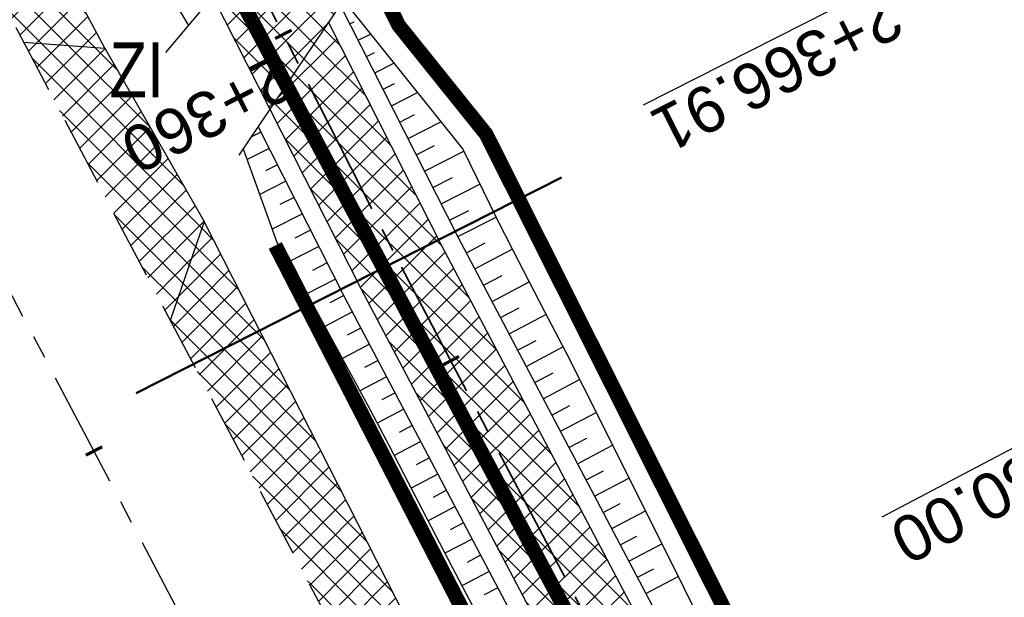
# Model space of a CAD drawing. Header units: metres. Extents: x 7529682 to 7533711, y 5721195 to 5727842.
# Tile 104 of 232: x 7530810 to 7530837, y 5725698 to 5725713. Entities that reach past the tile are written whole.
import ezdxf

# ---------------------------------------------------------------- set-up
doc = ezdxf.new("R2010")
doc.units = ezdxf.units.M
for name, pattern in [('817-dzialki-09-05-04$0$HIDDEN', [0.375, 0.25, -0.125]), ('ACAD_ISO05W100', [33, 24, -3, 0, -3, 0, -3]), ('CENTER', [50.800000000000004, 31.75, -6.35, 6.35, -6.35]), ('CENTER2', [28.575000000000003, 19.05, -3.175, 3.175, -3.175]), ('HIDDEN', [9.524999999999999, 6.35, -3.175])]:
    doc.linetypes.add(name, pattern=pattern)
for name, color, linetype in [('C-DROGI-SYTUACJA', 7, 'Continuous'), ('C-DROGI-SYTUACJA-ETYKIETY', 7, 'Continuous'), ('D-hatch-pobocza', 131, 'Continuous'), ('D-hatch-zjazdy-BA', 244, 'Continuous'), ('D-hatch-zjazdy-kruszywo', 111, 'Continuous'), ('D-pobocza', 60, 'Continuous'), ('D-rowy', 160, 'Continuous'), ('D-skarpa', 2, 'Continuous'), ('D-skarpa-kreskowanie', 2, 'Continuous')]:
    doc.layers.add(name, color=color, linetype=linetype)
for name, color, linetype, lineweight, true_color in [('D-hatch-ciag-pieszo-rowerowy', 7, 'Continuous', 13, 0xff9f80), ('D-LR-etap-III', 7, '817-dzialki-09-05-04$0$HIDDEN', 50, 0x00008f), ('D-przekroje-pop', 7, 'Continuous', 50, 0x000099)]:
    doc.layers.add(name, color=color, linetype=linetype, lineweight=lineweight, true_color=true_color)
for name, color, linetype, lineweight in [('D-krawędzie', 3, 'Continuous', 30), ('D-obrzeża', 2, 'Continuous', 30), ('D-oś', 10, 'CENTER', 30), ('D-pas-drogowy', 7, 'ACAD_ISO05W100', 50), ('D-zjazdy', 202, 'Continuous', 30), ('D-zjazdy-opis', 202, 'Continuous', 30)]:
    doc.layers.add(name, color=color, linetype=linetype, lineweight=lineweight)
doc.layers.add('poprzeczki', color=7, linetype='Continuous', true_color=0x0000c7)
doc.styles.add('2mm08', font='arial.ttf', dxfattribs={"width": 0.8})
doc.styles.get("Standard").update_dxf_attribs({"font": 'arial.ttf'})
pattern_1 = [(45, (0, 0), (-0.3367596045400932, 0.3367596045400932), []), (135, (0, 0), (-0.3367596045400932, -0.3367596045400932), [])]

# ---------------------------------------------------------------- blocks, each defined once
blk = doc.blocks.new('AeccTickLine')
at = {"color": 0, "linetype": 'ByBlock', "lineweight": -2}
blk.add_line((0, 1), (-3.673819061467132e-16, -1), dxfattribs=at)

msp = doc.modelspace()

# ---------------------------------------------------------------- hatches: boundary and pattern name
at = {"layer": 'D-hatch-ciag-pieszo-rowerowy'}
h = msp.add_hatch(dxfattribs=at)
h.set_pattern_fill('ANSI37', color=256, scale=0.15, style=0)
h.set_pattern_definition(pattern_1)
edge = h.paths.add_edge_path()
edge.add_line((7530818.124334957, 5725713.249359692), (7530816.540020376, 5725710.847100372))
edge.add_line((7530816.540020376, 5725710.847100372), (7530819.007277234, 5725705.983293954))
edge.add_line((7530819.007277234, 5725705.983293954), (7530845.280506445, 5725656.022485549))
edge.add_line((7530845.280506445, 5725656.022485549), (7530865.098461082, 5725618.485480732))
edge.add_line((7530865.098461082, 5725618.485480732), (7530869.70981049, 5725609.718526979))
edge.add_line((7530869.70981049, 5725609.718526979), (7530876.808834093, 5725596.199115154))
edge.add_arc((7530894.516073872, 5725605.497161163), 20.00000000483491, 207.7038992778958, 238.1442358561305)
edge.add_line((7530883.960419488, 5725588.509572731), (7530886.535482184, 5725586.909494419))
edge.add_arc((7530875.979827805, 5725569.92190599), 19.99999999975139, 27.703899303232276, 58.144235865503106, ccw=False)
edge.add_line((7530893.687067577, 5725579.219952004), (7530895.075885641, 5725576.575080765))
edge.add_line((7530895.075885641, 5725576.575080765), (7530899.583029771, 5725578.80364787))
edge.add_line((7530899.583029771, 5725578.80364787), (7530895.584255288, 5725580.984413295))
edge.add_arc((7530877.877015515, 5725571.686367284), 20.00000000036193, 27.70389929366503, 58.14423586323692)
edge.add_line((7530888.432669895, 5725588.673955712), (7530885.857607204, 5725590.27403402))
edge.add_arc((7530896.413261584, 5725607.26162245), 20.00000000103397, 207.7038992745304, 238.1442358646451, ccw=False)
edge.add_line((7530878.706021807, 5725597.963576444), (7530871.923215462, 5725610.88078273))
edge.add_line((7530871.923215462, 5725610.88078273), (7530867.310156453, 5725619.650988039))
edge.add_line((7530867.310156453, 5725619.650988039), (7530847.49262991, 5725657.187182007))
edge.add_line((7530847.49262991, 5725657.187182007), (7530821.21878027, 5725707.149163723))
edge.add_line((7530821.21878027, 5725707.149163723), (7530818.124334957, 5725713.249359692))
at = {"layer": 'D-hatch-pobocza'}
h = msp.add_hatch(dxfattribs=at)
h.set_pattern_fill('ANSI37', color=256, scale=0.15, style=0)
h.set_pattern_definition(pattern_1)
h.paths.add_polyline_path([(7530720.98, 5725884.44), (7530708.37, 5725908.34), (7530695.8, 5725932.28), (7530687.36, 5725949.02), (7530675.509999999, 5725970.87), (7530663.29, 5725994.02), (7530649.63, 5726020.19), (7530635.9, 5726046.17), (7530600.685173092, 5726114.059213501), (7530599.742800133, 5726113.514541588), (7530641.555222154, 5726032.007915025), (7530660.960861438, 5725995.070069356), (7530689.128213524, 5725941.540167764), (7530707.335918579, 5725907.031820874), (7530725.255781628, 5725873.092686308), (7530743.969545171, 5725837.653904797), (7530770.526708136, 5725787.119408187), (7530787.864146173, 5725754.266918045), (7530809.812893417, 5725712.701971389), (7530812.027706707, 5725712.540894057), (7530798.84, 5725737.15), (7530787.349999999, 5725758.8), (7530776.05, 5725780.2), (7530760.429999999, 5725809.79), (7530749.219999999, 5725830.63), (7530733.519999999, 5725861.06)])
h = msp.add_hatch(dxfattribs=at)
h.set_pattern_fill('ANSI37', color=256, scale=0.15, style=0)
h.set_pattern_definition(pattern_1)
h.paths.add_polyline_path([(7530850.03, 5725639.55), (7530838.259999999, 5725661.68), (7530828.61, 5725680.54), (7530814.732364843, 5725707.80960475), (7530813.811654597, 5725705.117107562), (7530824.739035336, 5725684.389287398), (7530840.856259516, 5725653.693092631), (7530860.675070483, 5725616.154465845), (7530865.283000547, 5725607.394015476), (7530878.050274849, 5725583.079962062), (7530883.103617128, 5725573.520038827), (7530886.053023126, 5725572.463225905), (7530871.95, 5725597.92), (7530858.969999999, 5725622.4)])
at = {"layer": 'D-hatch-zjazdy-BA'}
h = msp.add_hatch(dxfattribs=at)
h.set_pattern_fill('ANSI37', color=256, scale=0.15, style=0)
h.set_pattern_definition(pattern_1)
h.paths.add_polyline_path([(7530817.228896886, 5725716.623440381), (7530814.970565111, 5725713.941033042), (7530816.52699201, 5725710.872783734), (7530818.77, 5725714.21)])
at = {"layer": 'D-hatch-zjazdy-kruszywo'}
h = msp.add_hatch(dxfattribs=at)
h.set_pattern_fill('ANSI37', color=256, scale=0.15, style=0)
h.set_pattern_definition(pattern_1)
h.paths.add_polyline_path([(7530812.027706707, 5725712.540894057), (7530809.812893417, 5725712.701971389), (7530809.897571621, 5725712.541613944), (7530813.811654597, 5725705.117107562), (7530814.732364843, 5725707.80960475)])

# ---------------------------------------------------------------- linework, layer by layer
at = {"layer": 'C-DROGI-SYTUACJA', "color": 10, "linetype": 'CENTER2', "lineweight": 35, "ltscale": 0.2}
msp.add_lwpolyline([(7530731.225186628, 5725876.243669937), (7530749.9411932, 5725840.80064079), (7530776.607199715, 5725790.32115803), (7530793.835011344, 5725757.415136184), (7530804.978317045, 5725736.312752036, -0.004099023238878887), (7530807.239406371, 5725731.944510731), (7530820.113028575, 5725706.566228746), (7530830.270223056, 5725687.299354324), (7530846.386568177, 5725656.604833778), (7530866.204308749, 5725619.068234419), (7530877.760224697, 5725597.076230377, 0.1335355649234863), (7530884.90917624, 5725589.391702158), (7530887.484076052, 5725587.791725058, -0.1336076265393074), (7530894.635661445, 5725580.10218264), (7530904.400482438, 5725561.506014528, -0.1127731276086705)], format="xyb", dxfattribs=at)
at = {"layer": 'D-krawędzie', "linetype": 'HIDDEN', "ltscale": 0.3, "flags": 128}
msp.add_lwpolyline([(7530572.009999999, 5726166.06), (7530620.380949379, 5726072.761487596), (7530641.555222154, 5726032.007915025), (7530660.960861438, 5725995.070069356), (7530689.128213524, 5725941.540167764), (7530707.335918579, 5725907.031820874), (7530725.255781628, 5725873.092686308), (7530743.969545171, 5725837.653904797), (7530770.526708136, 5725787.119408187), (7530787.864146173, 5725754.266918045), (7530809.897571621, 5725712.541613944), (7530824.739035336, 5725684.389287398), (7530840.856259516, 5725653.693092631), (7530860.675070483, 5725616.154465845), (7530865.283000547, 5725607.394015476), (7530878.050274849, 5725583.079962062), (7530918.171722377, 5725507.178125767), (7530950.162943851, 5725446.305402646), (7530993.419108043, 5725364.264712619), (7531022.766433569, 5725308.719304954), (7531053.80955549, 5725249.872416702), (7531081.165622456, 5725197.874670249), (7531103.902359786, 5725154.540603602), (7531128.123220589, 5725108.448161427), (7531149.3, 5725068.249999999), (7531167.380094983, 5725033.766927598), (7531197.164745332, 5724976.987689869), (7531228.151004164, 5724918.034426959), (7531253.152837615, 5724870.491119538), (7531286.7961686, 5724806.653565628), (7531306.739858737, 5724768.664832), (7531335.094443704, 5724714.652299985), (7531357.3191504, 5724672.438740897), (7531373.644908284, 5724641.454376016), (7531392.161870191, 5724605.998675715), (7531418.480331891, 5724555.852756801), (7531439.726902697, 5724515.582472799), (7531468.399107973, 5724461.077223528), (7531491.782023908, 5724416.527754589), (7531531.990296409, 5724339.832565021), (7531557.226635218, 5724291.658956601), (7531569.851546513, 5724267.577443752), (7531591.375556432, 5724226.547822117), (7531610.003879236, 5724191.103071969), (7531616.882991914, 5724177.998849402), (7531629.984986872, 5724153.025496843), (7531641.006768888, 5724132.021778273), (7531664.906257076, 5724087.616922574), (7531677.64401952, 5724064.785715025), (7531683.112433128, 5724054.988140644), (7531686.752875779, 5724048.180044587), (7531695.447538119, 5724031.696667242), (7531703.748818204, 5724015.917210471), (7531709.214143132, 5724005.513965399), (7531719.388607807, 5723986.14687362), (7531726.295217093, 5723973.000144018), (7531732.740794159, 5723960.735633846), (7531735.13, 5723956.19)], dxfattribs=at)
at = {"layer": 'D-LR-etap-III', "ltscale": 10, "flags": 128}
msp.add_lwpolyline([(7531750.474471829, 5723895.103125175, 0.4, 0.4, 0), (7531750.505, 5723895.13, 0.4, 0.4, 0), (7531682.71, 5724022.92, 0.4, 0.4, 0), (7531619.177023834, 5724147.203692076, 0.4, 0.4, 0), (7531592.308960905, 5724198.48863389, 0.4, 0.4, 0), (7531553.263875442, 5724272.918564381, 0.4, 0.4, 0), (7531504.019999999, 5724366.79, 0.4, 0.4, 0), (7531482.09, 5724407.62, 0.4, 0.4, 0), (7531412.350402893, 5724541.182759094, 0.4, 0.4, 0), (7531388.463669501, 5724586.929768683, 0.4, 0.4, 0), (7531345.12, 5724669.94, 0.4, 0.4, 0), (7531127.66, 5725081.67, 0.4, 0.4, 0), (7531059.253139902, 5725211.040795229, 0.4, 0.4, 0), (7531008.007244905, 5725307.953830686, 0.4, 0.4, 0), (7530964.181635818, 5725390.835555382, 0.4, 0.4, 0), (7530914.557354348, 5725484.683561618, 0.4, 0.4, 0), (7530865.243241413, 5725577.493975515, 0.4, 0.4, 0), (7530840.085257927, 5725624.058651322, 0.4, 0.4, 0), (7530802.559525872, 5725694.924584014, 0.4, 0.4, 0), (7530755.54, 5725787.51, 0.4, 0.4, 0), (7530708.717810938, 5725876.303221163, 0.4, 0.4, 0), (7530695.12, 5725902.09, 0.4, 0.4, 0), (7530642.91397006, 5726001.07839487, 0.4, 0.4, 0), (7530634.934723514, 5726016.146615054, 0.4, 0.4, 0), (7530610.820000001, 5726061.929999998, 0.4, 0.4, 0), (7530610.820000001, 5726061.929999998, 0.4, 0.4, 0), (7530607.21, 5726063.51, 0.4, 0.4, 0), (7530597.42, 5726080.68, 0.4, 0.4, 0), (7530591.16, 5726088.44, 0.4, 0.4, 0), (7530581.28, 5726107.21, 0.4, 0.4, 0), (7530571.29, 5726130.56, 0.4, 0.4, 0), (7530549.554994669, 5726171.527317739, 0.4, 0.4, 0), (7530531.014309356, 5726206.473807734, 0.4, 0.4, 0), (7530516.461208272, 5726236.016618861, 0.4, 0.4, 0), (7530500.798929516, 5726266.141265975, 0.4, 0.4, 0), (7530491.349999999, 5726283.94, 0.4, 0.4, 0), (7530482.4, 5726303.41, 0.4, 0.4, 0), (7530482.4, 5726303.41, 0.4, 0.4, 0), (7530450.41, 5726357.28, 0.4, 0.4, 0), (7530397.759396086, 5726458.499907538, 0.4, 0.4, 0), (7530334.707815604, 5726583.664702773, 0.4, 0.4, 0), (7530303.939274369, 5726645.167943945, 0.4, 0.4, 0), (7530300.509779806, 5726651.777515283, 0.4, 0.4, 0), (7530289.213532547, 5726671.966724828, 0.4, 0.4, 0), (7530281.54, 5726685.57, 0.4, 0.4, 0), (7530261.37085633, 5726724.163374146, 0.4, 0.4, 0), (7530254.03, 5726738.21, 0.4, 0.4, 0), (7530197.219999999, 5726845.06, 0.4, 0.4, 0), (7530194.71, 5726849.15, 0.4, 0.4, 0), (7530195.92, 5726850.75, 0.4, 0.4, 0), (7530170.546669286, 5726892.961489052, 0.4, 0.4, 0), (7530143.174718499, 5726945.065838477, 0.4, 0.4, 0), (7530105.059999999, 5727018.32, 0.4, 0.4, 0), (7530100.059999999, 5727027.16, 0.4, 0.4, 0), (7530062.318670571, 5727099.625398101, 0.4, 0.4, 0), (7530015.378537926, 5727189.420463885, 0.4, 0.4, 0), (7529983.207960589, 5727250.206596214, 0.4, 0.4, 0), (7529953.284293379, 5727306.74720398, 0.4, 0.4, 0), (7529900.67053443, 5727406.15903814, 0.4, 0.4, 0), (7529890.630239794, 5727425.131178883, 0.4, 0.4, 0), (7529875.155383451, 5727454.426350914, 0.4, 0.4, 0), (7529857.560096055, 5727487.787346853, 0.4, 0.4, 0), (7529835.194401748, 5727530.19312405, 0.4, 0.4, 0), (7529811.740544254, 5727574.662079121, 0.4, 0.4, 0), (7529792.101859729, 5727611.922638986, 0.4, 0.4, 0), (7529768.066117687, 5727657.469613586, 0.4, 0.4, 0), (7529755.210566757, 5727682.131373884, 0.4, 0.4, 0), (7529753.309999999, 5727681.13, 0.4, 0.4, 0), (7529739.21, 5727707.77, 0.4, 0.4, 0), (7529735.394745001, 5727711.251990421, 0.4, 0.4, 0), (7529725.42, 5727730.2, 0.4, 0.4, 0), (7529723.55, 5727729.88, 0.4, 0.4, 0), (7529695.566668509, 5727782.932080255, 0.4, 0.4, 0), (7529717.67971874, 5727794.024357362, 0.4, 0.4, 0), (7529736.274870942, 5727758.647400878, 0.4, 0.4, 0), (7529736.274870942, 5727758.647400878, 0.4, 0.4, 0), (7529744.511003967, 5727750.406106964, 0.4, 0.4, 0), (7529744.511003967, 5727750.406106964, 0.4, 0.4, 0), (7529750.282568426, 5727738.549848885, 0.4, 0.4, 0), (7529777.108510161, 5727687.569424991, 0.4, 0.4, 0), (7529796.51537536, 5727651.329932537, 0.4, 0.4, 0), (7529814.937945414, 5727616.793170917, 0.4, 0.4, 0), (7529839.006722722, 5727572.303976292, 0.4, 0.4, 0), (7529860.617626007, 5727532.509108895, 0.4, 0.4, 0), (7529882.348967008, 5727491.504261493, 0.4, 0.4, 0), (7529904.865139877, 5727449.096370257, 0.4, 0.4, 0), (7529920.747384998, 5727418.884773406, 0.4, 0.4, 0), (7529946.676504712, 5727368.547487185, 0.4, 0.4, 0), (7529972.024701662, 5727320.573310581, 0.4, 0.4, 0), (7529987.740014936, 5727290.153392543, 0.4, 0.4, 0), (7529996.497385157, 5727273.661630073, 0.4, 0.4, 0), (7530017.541471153, 5727234.202689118, 0.4, 0.4, 0), (7530033.053657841, 5727204.864166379, 0.4, 0.4, 0), (7530051.622983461, 5727170.222745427, 0.4, 0.4, 0), (7530069.276612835, 5727137.015751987, 0.4, 0.4, 0), (7530089.385386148, 5727097.533639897, 0.4, 0.4, 0), (7530109.712512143, 5727060.746615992, 0.4, 0.4, 0), (7530136.769722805, 5727011.640131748, 0.4, 0.4, 0), (7530162.446686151, 5726962.743777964, 0.4, 0.4, 0), (7530187.674104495, 5726916.992101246, 0.4, 0.4, 0), (7530207.820739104, 5726879.335323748, 0.4, 0.4, 0), (7530230.625609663, 5726834.518686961, 0.4, 0.4, 0), (7530262.288093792, 5726776.61832811, 0.4, 0.4, 0), (7530277.509672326, 5726760.213143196, 0.4, 0.4, 0), (7530286.036865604, 5726744.106684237, 0.4, 0.4, 0), (7530288.097472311, 5726735.884066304, 0.4, 0.4, 0), (7530290.393870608, 5726725.046963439, 0.4, 0.4, 0), (7530296.17664807, 5726713.582980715, 0.4, 0.4, 0), (7530302.726195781, 5726701.18226779, 0.4, 0.4, 0), (7530325.685047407, 5726657.466383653, 0.4, 0.4, 0), (7530343.243978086, 5726623.648592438, 0.4, 0.4, 0), (7530360.229820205, 5726591.746871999, 0.4, 0.4, 0), (7530383.20855044, 5726548.059469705, 0.4, 0.4, 0), (7530406.017875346, 5726503.605514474, 0.4, 0.4, 0), (7530427.464919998, 5726462.620289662, 0.4, 0.4, 0), (7530447.9278544, 5726424.388014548, 0.4, 0.4, 0), (7530471.126878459, 5726379.920667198, 0.4, 0.4, 0), (7530490.501003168, 5726343.033350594, 0.4, 0.4, 0), (7530509.499458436, 5726306.733076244, 0.4, 0.4, 0), (7530529.890269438, 5726267.244072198, 0.4, 0.4, 0), (7530543.852446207, 5726238.990319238, 0.4, 0.4, 0), (7530554.808897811, 5726218.943990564, 0.4, 0.4, 0), (7530559.027108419, 5726212.223286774, 0.4, 0.4, 0), (7530563.060988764, 5726206.409670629, 0.4, 0.4, 0), (7530566.93354971, 5726200.463543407, 0.4, 0.4, 0), (7530569.771022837, 5726194.901501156, 0.4, 0.4, 0), (7530571.47319415, 5726191.282350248, 0.4, 0.4, 0), (7530572.839142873, 5726188.024533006, 0.4, 0.4, 0), (7530575.295071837, 5726182.034664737, 0.4, 0.4, 0), (7530579.736851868, 5726173.306070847, 0.4, 0.4, 0), (7530583.3, 5726167.41, 0.4, 0.4, 0), (7530593.4, 5726163.33, 0.4, 0.4, 0), (7530598.618375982, 5726155.264489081, 0.4, 0.4, 0), (7530608.258304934, 5726140.497132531, 0.4, 0.4, 0), (7530603.269999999, 5726136.83, 0.4, 0.4, 0), (7530606.53, 5726131.84, 0.4, 0.4, 0), (7530604.239057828, 5726124.21679044, 0.4, 0.4, 0), (7530605.847136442, 5726121.630127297, 0.4, 0.4, 0), (7530608.971611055, 5726116.164124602, 0.4, 0.4, 0), (7530618.114293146, 5726097.791111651, 0.4, 0.4, 0), (7530651.213125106, 5726034.959524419, 0.4, 0.4, 0), (7530670.243741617, 5725998.61095082, 0.4, 0.4, 0), (7530698.075474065, 5725945.952624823, 0.4, 0.4, 0), (7530716.505955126, 5725911.3051464, 0.4, 0.4, 0), (7530735.223454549, 5725875.667401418, 0.4, 0.4, 0), (7530752.504235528, 5725842.154920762, 0.4, 0.4, 0), (7530778.310652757, 5725793.501254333, 0.4, 0.4, 0), (7530797.499961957, 5725756.381811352, 0.4, 0.4, 0), (7530812.518974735, 5725728.28874362, 0.4, 0.4, 0), (7530820.039295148, 5725713.160404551, 0.4, 0.4, 0), (7530822.422446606, 5725710.193574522, 0.4, 0.4, 0), (7530833.154893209, 5725688.800634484, 0.4, 0.4, 0), (7530849.629354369, 5725656.158601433, 0.4, 0.4, 0), (7530867.98290276, 5725621.963939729, 0.4, 0.4, 0), (7530872.629809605, 5725612.88760475, 0.4, 0.4, 0), (7530880.354488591, 5725597.594500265, 0.4, 0.4, 0), (7530883.839446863, 5725593.389159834, 0.4, 0.4, 0), (7530891.782113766, 5725587.763349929, 0.4, 0.4, 0), (7530895.038670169, 5725584.280746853, 0.4, 0.4, 0), (7530897.033644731, 5725580.941110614, 0.4, 0.4, 0), (7530900.951646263, 5725579.945856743, 0.4, 0.4, 0), (7530904.80970798, 5725571.977328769, 0.4, 0.4, 0), (7530903.682362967, 5725568.566434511, 0.4, 0.4, 0), (7530908.900614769, 5725558.844845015, 0.4, 0.4, 0), (7530910.252030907, 5725545.671606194, 0.4, 0.4, 0), (7530912.872986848, 5725538.645543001, 0.4, 0.4, 0), (7530945.278171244, 5725478.464284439, 0.4, 0.4, 0), (7530959.692318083, 5725450.24628822, 0.4, 0.4, 0), (7531002.82670893, 5725368.192370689, 0.4, 0.4, 0), (7531044.703532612, 5725290.314293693, 0.4, 0.4, 0), (7531064.098839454, 5725253.212562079, 0.4, 0.4, 0), (7531083.010253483, 5725216.677517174, 0.4, 0.4, 0), (7531113.013137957, 5725158.465613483, 0.4, 0.4, 0), (7531137.364304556, 5725113.07076138, 0.4, 0.4, 0), (7531150.830830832, 5725086.711759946, 0.4, 0.4, 0), (7531159.745663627, 5725076.640848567, 0.4, 0.4, 0), (7531166.309999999, 5725074.58, 0.4, 0.4, 0), (7531172.29, 5725062.58, 0.4, 0.4, 0), (7531170.589828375, 5725055.605912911, 0.4, 0.4, 0), (7531173.732823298, 5725044.080706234, 0.4, 0.4, 0), (7531215.342008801, 5724964.859648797, 0.4, 0.4, 0), (7531238.054496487, 5724921.684649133, 0.4, 0.4, 0), (7531262.389821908, 5724875.282876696, 0.4, 0.4, 0), (7531295.587160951, 5724811.265731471, 0.4, 0.4, 0), (7531348.487908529, 5724712.362812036, 0.4, 0.4, 0), (7531363.740817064, 5724682.68394264, 0.4, 0.4, 0), (7531366.986905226, 5724675.865317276, 0.4, 0.4, 0), (7531382.541261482, 5724646.110625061, 0.4, 0.4, 0), (7531401.299165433, 5724610.874551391, 0.4, 0.4, 0), (7531428.964837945, 5724558.862274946, 0.4, 0.4, 0), (7531449.111202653, 5724520.397801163, 0.4, 0.4, 0), (7531477.292992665, 5724465.831467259, 0.4, 0.4, 0), (7531500.996290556, 5724421.112506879, 0.4, 0.4, 0), (7531512.121834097, 5724400.549045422, 0.4, 0.4, 0), (7531513.78163794, 5724396.757451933, 0.4, 0.4, 0), (7531526.32, 5724379.39, 0.4, 0.4, 0), (7531566.783642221, 5724302.73628205, 0.4, 0.4, 0), (7531578.579156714, 5724282.774819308, 0.4, 0.4, 0), (7531584.232619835, 5724273.111246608, 0.4, 0.4, 0), (7531590.109283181, 5724263.508189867, 0.4, 0.4, 0), (7531593.027899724, 5724258.771479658, 0.4, 0.4, 0), (7531595.711841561, 5724254.226824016, 0.4, 0.4, 0), (7531601.659976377, 5724243.898197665, 0.4, 0.4, 0), (7531606.097733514, 5724235.986407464, 0.4, 0.4, 0), (7531609.382207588, 5724230.799061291, 0.4, 0.4, 0), (7531611.580260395, 5724227.671180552, 0.4, 0.4, 0), (7531612.707802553, 5724225.86410867, 0.4, 0.4, 0), (7531618.665224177, 5724214.480919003, 0.4, 0.4, 0), (7531619.885522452, 5724212.333950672, 0.4, 0.4, 0), (7531620.931818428, 5724210.787064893, 0.4, 0.4, 0), (7531623.518605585, 5724207.111542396, 0.4, 0.4, 0), (7531626.143926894, 5724203.61306897, 0.4, 0.4, 0), (7531632.022984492, 5724196.485954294, 0.4, 0.4, 0), (7531653.949089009, 5724152.617641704, 0.4, 0.4, 0), (7531656.750690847, 5724143.103797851, 0.4, 0.4, 0), (7531659.61440691, 5724133.254504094, 0.4, 0.4, 0), (7531661.627147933, 5724128.646047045, 0.4, 0.4, 0.01093811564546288), (7531674.314987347, 5724101.43546424, 0.4, 0.4, 0), (7531685.137626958, 5724081.408252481, 0.4, 0.4, 0), (7531692.159945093, 5724066.277333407, 0.4, 0.4, 0), (7531699.662164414, 5724051.388120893, 0.4, 0.4, 0), (7531704.480624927, 5724040.808561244, 0.4, 0.4, 0), (7531704.480624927, 5724040.808561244, 0.4, 0.4, 0), (7531704.401251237, 5724037.368913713, 0.4, 0.4, 0), (7531720.383609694, 5724003.441317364, 0.4, 0.4, 0), (7531728.79890528, 5723986.206298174, 0.4, 0.4, 0), (7531733.237926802, 5723977.192631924, 0.4, 0.4, 0), (7531736.750027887, 5723969.505210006, 0.4, 0.4, 0), (7531737.336143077, 5723968.518916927, 0.4, 0.4, 0), (7531738.285051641, 5723967.699360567, 0.4, 0.4, 0), (7531742.180915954, 5723962.346428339, 0.4, 0.4, 0), (7531744.286141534, 5723958.615526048, 0.4, 0.4, 0), (7531755.393260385, 5723944.192617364, 0.4, 0.4, 0), (7531758.69, 5723936.76, 0.4, 0.4, 0), (7531780.08, 5723929.25, 0.4, 0.4, 0), (7531792.611989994, 5723906.337708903, 0.4, 0.4, 0), (7531792.611989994, 5723906.337708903, 0.4, 0.4, 0), (7531756.962094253, 5723883.055323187, 0.4, 0.4, 0), (7531750.46, 5723895.130000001, 0.4, 0.4, 0), (7531750.46, 5723895.130000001, 0, 0, 0)], format="xyseb", dxfattribs=at)
at = {"layer": 'D-obrzeża'}
for points in [[(7530597.423349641, 5726127.911989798, 0.1239919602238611), (7530598.087196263, 5726125.816569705), (7530601.490245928, 5726120.309770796, -0.0171909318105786), (7530604.900905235, 5726114.341188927), (7530625.206004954, 5726075.789088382), (7530639.927362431, 5726047.964838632), (7530648.539517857, 5726030.859026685, 0.005149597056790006), (7530651.374987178, 5726025.36862485), (7530659.841864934, 5726009.380030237, -0.005149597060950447), (7530662.677334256, 5726003.889628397), (7530665.829676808, 5725997.62831794), (7530693.994192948, 5725944.103808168), (7530712.200589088, 5725909.597942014), (7530730.119780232, 5725875.660080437), (7530748.835751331, 5725840.217118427), (7530775.500859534, 5725789.739336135), (7530792.728626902, 5725756.83339883), (7530803.872935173, 5725735.729115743, -0.004099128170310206), (7530806.134081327, 5725731.360762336), (7530819.007277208, 5725705.983294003)], [(7530899.583029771, 5725578.80364787), (7530896.833245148, 5725580.303266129, -0.1318475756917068), (7530894.957147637, 5725582.091610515, 0.1174482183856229), (7530888.432669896, 5725588.673955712), (7530885.857607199, 5725590.274034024, -0.1336076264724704), (7530878.706021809, 5725597.963576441), (7530871.923215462, 5725610.88078273), (7530867.310156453, 5725619.650988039), (7530847.49262991, 5725657.187182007), (7530831.376460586, 5725687.881367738), (7530821.21878027, 5725707.149163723)], [(7530819.007277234, 5725705.983293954), (7530829.163985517, 5725686.717340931), (7530845.280506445, 5725656.022485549), (7530865.098461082, 5725618.485480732), (7530869.70981049, 5725609.718526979), (7530876.808834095, 5725596.199115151, 0.1336076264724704), (7530883.960419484, 5725588.509572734), (7530886.535482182, 5725586.909494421, -0.1336076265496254), (7530893.687067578, 5725579.219952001), (7530895.075659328, 5725576.575511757)]]:
    msp.add_lwpolyline(points, format="xyb", dxfattribs=at)
msp.add_lwpolyline([(7530821.21878027, 5725707.149163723), (7530818.124334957, 5725713.249359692)], dxfattribs=at)
at = {"layer": 'D-oś', "ltscale": 0.1}
msp.add_lwpolyline([(7530915.075467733, 5725505.546186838), (7530874.953735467, 5725581.448561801), (7530862.185373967, 5725605.764687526), (7530857.578697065, 5725614.522755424), (7530837.759286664, 5725652.062517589), (7530821.64157021, 5725682.759649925), (7530806.802584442, 5725710.90727788), (7530784.768746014, 5725752.633364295), (7530767.429894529, 5725785.48853276), (7530740.872937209, 5725836.022638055), (7530722.160718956, 5725871.458493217), (7530704.240385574, 5725905.398518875), (7530686.031764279, 5725939.908602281), (7530657.86242703, 5725993.442278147), (7530638.453085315, 5726030.387171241), (7530594.845000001, 5726110.895), (7530594.845000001, 5726110.895), (7530594.845000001, 5726110.895), (7530540.21, 5726214.45)], dxfattribs=at)
at = {"layer": 'D-pas-drogowy', "ltscale": 0.2, "flags": 128}
msp.add_lwpolyline([(7531633.018560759, 5724182.834272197, 0.4, 0.4, 0), (7531617.558899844, 5724211.608162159, 0.4, 0.4, 0), (7531566.783642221, 5724302.73628205, 0.4, 0.4, 0), (7531538.419082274, 5724356.469679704, 0.4, 0.4, 0), (7531526.32, 5724379.39, 0.4, 0.4, 0), (7531516.102085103, 5724393.607319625, 0.4, 0.4, 0.001485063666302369), (7531513.78037409, 5724396.837773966, 0.4, 0.4, 0), (7531501.87, 5724413.41, 0.4, 0.4, 0), (7531474.926107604, 5724464.507896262, 0.4, 0.4, 0), (7531446.200436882, 5724518.992313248, 0.4, 0.4, 0), (7531424.962185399, 5724559.262257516, 0.4, 0.4, 0), (7531398.444460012, 5724609.565801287, 0.4, 0.4, 0), (7531379.647455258, 5724645.216004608, 0.4, 0.4, 0), (7531365.23, 5724672.56, 0.4, 0.4, 0), (7531341.305752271, 5724717.915356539, 0.4, 0.4, 0), (7531312.899996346, 5724771.788898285, 0.4, 0.4, 0), (7531292.590923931, 5724810.306502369, 0.4, 0.4, 0), (7531259.391619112, 5724873.271351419, 0.4, 0.4, 0), (7531233.740401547, 5724921.922582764, 0.4, 0.4, 0), (7531203.072738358, 5724980.092044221, 0.4, 0.4, 0), (7531173.471398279, 5725036.225177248, 0.4, 0.4, 0), (7531168.269999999, 5725046.09, 0.4, 0.4, 0), (7531172.29, 5725062.58, 0.4, 0.4, 0), (7531166.309999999, 5725074.58, 0.4, 0.4, 0), (7531150.32, 5725079.6, 0.4, 0.4, 0), (7531141.5, 5725096.43, 0.4, 0.4, 0), (7531109.311735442, 5725157.814415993, 0.4, 0.4, 0), (7531086.641300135, 5725201.047918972, 0.4, 0.4, 0), (7531059.198258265, 5725253.383662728, 0.4, 0.4, 0), (7531028.206828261, 5725312.48946212, 0.4, 0.4, 0), (7530999.104694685, 5725367.990143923, 0.4, 0.4, 0), (7530956.247527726, 5725449.724815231, 0.4, 0.4, 0), (7530924.397774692, 5725510.463768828, 0.4, 0.4, 0), (7530897.509999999, 5725561.74, 0.4, 0.4, 0), (7530894.46, 5725566.14, 0.4, 0.4, 0), (7530892.16, 5725570.49, 0.4, 0.4, 0), (7530869.362688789, 5725613.307018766, 0.4, 0.4, 0), (7530861.693971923, 5725627.704613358, 0.4, 0.4, 0), (7530852.74, 5725644.52, 0.4, 0.4, 0), (7530831.509999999, 5725684.2, 0.4, 0.4, 0), (7530811.13, 5725722.52, 0.4, 0.4, 0), (7530792.3476413, 5725757.940652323, 0.4, 0.4, 0), (7530768.03, 5725803.8, 0.4, 0.4, 0), (7530748.768542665, 5725840.178507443, 0.4, 0.4, 0), (7530727.7, 5725879.97, 0.4, 0.4, 0), (7530712.0981582, 5725909.54523909, 0.4, 0.4, 0), (7530693.644105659, 5725944.645156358, 0.4, 0.4, 0), (7530665.702224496, 5725997.538976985, 0.4, 0.4, 0), (7530641.759999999, 5726042.88, 0.4, 0.4, 0), (7530616.5, 5726091.48, 0.4, 0.4, 0), (7530604.628439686, 5726114.319880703, 0.4, 0.4, -0.007762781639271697), (7530602.5, 5726118.43, 0.4, 0.4, 0), (7530603.992037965, 5726123.394821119, 0.4, 0.4, 0), (7530606.53, 5726131.84, 0.4, 0.4, 0), (7530603.269999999, 5726136.83, 0.4, 0.4, 0), (7530593.775620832, 5726151.368713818, 0.4, 0.4, 0), (7530590.202637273, 5726156.84001263, 0.4, 0.4, 0), (7530583.3, 5726167.41, 0.4, 0.4, 0), (7530580.578343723, 5726170.427567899, 0.4, 0.4, 0), (7530575.849999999, 5726175.67, 0.4, 0.4, 0), (7530569.009999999, 5726186.66, 0.4, 0.4, 0), (7530562.555322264, 5726199.189409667, 0.4, 0.4, 0), (7530555.67, 5726211.39, 0.4, 0.4, 0), (7530548.29, 5726224.23, 0.4, 0.4, 0), (7530540.58, 5726237.71, 0.4, 0.4, 0), (7530532.679999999, 5726252.65, 0.4, 0.4, 0), (7530524.059999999, 5726269.35, 0.4, 0.4, 0), (7530502.82, 5726309.91, 0.4, 0.4, 0), (7530488.83, 5726336.63, 0.4, 0.4, 0), (7530466.03, 5726380.16, 0.4, 0.4, 0), (7530438.469999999, 5726432.77, 0.4, 0.4, 0), (7530424.53, 5726459.09, 0.4, 0.4, 0), (7530401.63, 5726502.97, 0.4, 0.4, 0), (7530383.38, 5726538.06, 0.4, 0.4, 0), (7530353.969999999, 5726593.52, 0.4, 0.4, 0), (7530338.469999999, 5726622.74, 0.4, 0.4, 0), (7530322.009999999, 5726653.88, 0.4, 0.4, 0), (7530297.54, 5726700.33, 0.4, 0.4, 0), (7530287.38, 5726719.6, 0.4, 0.4, 0), (7530285.94993921, 5726722.315508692, 0.4, 0.4, 0), (7530280.259999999, 5726733.12, 0.4, 0.4, 0), (7530266.73, 5726758.74, 0.4, 0.4, 0), (7530260.42, 5726770.47, 0.4, 0.4, 0), (7530253.25, 5726783.82, 0.4, 0.4, 0), (7530244.95, 5726799.33, 0.4, 0.4, 0), (7530239.389999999, 5726808.49, 0.4, 0.4, 0), (7530238.29, 5726807.9, 0.4, 0.4, 0), (7530218.11, 5726850.67, 0.4, 0.4, 0), (7530175.906646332, 5726928.168028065, 0.4, 0.4, 0), (7530096.679999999, 5727076.15, 0.4, 0.4, 0), (7530094.679999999, 5727079.89, 0.4, 0.4, 0), (7530064.59693469, 5727135.522637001, 0.4, 0.4, 0), (7530046.730970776, 5727168.8921561, 0.4, 0.4, 0), (7530025.803045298, 5727208.461374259, 0.4, 0.4, 0), (7530012.846501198, 5727232.979315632, 0.4, 0.4, 0), (7529994.15, 5727268.45, 0.4, 0.4, 0), (7529981.670868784, 5727291.93018666, 0.4, 0.4, 0), (7529949.889999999, 5727351.73, 0.4, 0.4, 0), (7529924.75, 5727399.03, 0.4, 0.4, 0), (7529915.515824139, 5727417.099754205, 0.4, 0.4, 0), (7529885.83, 5727475.19, 0.4, 0.4, 0), (7529862.559999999, 5727519.97, 0.4, 0.4, 0), (7529852.984923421, 5727538.191086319, 0.4, 0.4, 0), (7529836.513084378, 5727569.51130111, 0.4, 0.4, 0), (7529815.36890814, 5727609.140983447, 0.4, 0.4, 0), (7529792.795203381, 5727651.247499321, 0.4, 0.4, 0), (7529774.199114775, 5727685.858348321, 0.4, 0.4, 0), (7529746.966026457, 5727736.059440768, 0.4, 0.4, 0), (7529733.92, 5727757.62, 0.4, 0.4, 0), (7529708.607472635, 5727806.388536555, 0.4, 0.4, 0), (7529688.491967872, 5727796.344621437, 0.4, 0.4, 0), (7529723.55, 5727729.88, 0.4, 0.4, 0), (7529725.42, 5727730.2, 0.4, 0.4, 0), (7529735.38, 5727711.28, 0.4, 0.4, 0), (7529739.21, 5727707.77, 0.4, 0.4, 0), (7529753.309999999, 5727681.13, 0.4, 0.4, 0), (7529755.178396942, 5727682.114424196, 0.4, 0.4, 0), (7529792.101859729, 5727611.922638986, 0.4, 0.4, 0), (7529811.740544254, 5727574.662079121, 0.4, 0.4, 0), (7529835.194401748, 5727530.19312405, 0.4, 0.4, 0), (7529857.560096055, 5727487.787346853, 0.4, 0.4, 0), (7529875.155383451, 5727454.426350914, 0.4, 0.4, 0), (7529890.630239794, 5727425.131178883, 0.4, 0.4, 0), (7529900.67053443, 5727406.15903814, 0.4, 0.4, 0), (7529953.284293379, 5727306.74720398, 0.4, 0.4, 0), (7529983.207960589, 5727250.206596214, 0.4, 0.4, 0), (7530015.378537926, 5727189.420463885, 0.4, 0.4, 0), (7530062.318670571, 5727099.625398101, 0.4, 0.4, 0), (7530100.059999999, 5727027.16, 0.4, 0.4, 0), (7530105.059999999, 5727018.32, 0.4, 0.4, 0), (7530143.174718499, 5726945.065838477, 0.4, 0.4, 0), (7530170.546669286, 5726892.961489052, 0.4, 0.4, 0), (7530195.92, 5726850.75, 0.4, 0.4, 0), (7530194.71, 5726849.15, 0.4, 0.4, 0), (7530197.219999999, 5726845.06, 0.4, 0.4, 0), (7530254.03, 5726738.21, 0.4, 0.4, 0), (7530261.37085633, 5726724.163374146, 0.4, 0.4, 0), (7530281.54, 5726685.57, 0.4, 0.4, 0), (7530289.213532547, 5726671.966724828, 0.4, 0.4, 0), (7530300.509779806, 5726651.777515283, 0.4, 0.4, 0), (7530303.939274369, 5726645.167943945, 0.4, 0.4, 0), (7530334.707815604, 5726583.664702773, 0.4, 0.4, 0), (7530397.759396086, 5726458.499907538, 0.4, 0.4, 0), (7530450.41, 5726357.28, 0.4, 0.4, 0), (7530482.4, 5726303.41, 0.4, 0.4, 0), (7530483.687990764, 5726301.003383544, 0.4, 0.4, 0), (7530491.349999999, 5726283.94, 0.4, 0.4, 0), (7530512.67, 5726243.78, 0.4, 0.4, 0), (7530529.429999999, 5726209.46, 0.4, 0.4, 0), (7530571.29, 5726130.56, 0.4, 0.4, 0), (7530581.28, 5726107.21, 0.4, 0.4, 0), (7530591.16, 5726088.44, 0.4, 0.4, 0), (7530597.42, 5726080.68, 0.4, 0.4, 0), (7530607.21, 5726063.51, 0.4, 0.4, 0), (7530610.820000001, 5726061.929999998, 0.4, 0.4, 0), (7530634.934723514, 5726016.146615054, 0.4, 0.4, 0), (7530642.91397006, 5726001.07839487, 0.4, 0.4, 0), (7530695.12, 5725902.09, 0.4, 0.4, 0), (7530708.717810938, 5725876.303221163, 0.4, 0.4, 0), (7530755.54, 5725787.51, 0.4, 0.4, 0), (7530802.559525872, 5725694.924584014, 0.4, 0.4, 0), (7530840.085257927, 5725624.058651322, 0.4, 0.4, 0), (7530865.243241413, 5725577.493975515, 0.4, 0.4, 0), (7530914.557354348, 5725484.683561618, 0.4, 0.4, 0), (7530964.181635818, 5725390.835555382, 0.4, 0.4, 0), (7531008.007244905, 5725307.953830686, 0.4, 0.4, 0), (7531059.253139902, 5725211.040795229, 0.4, 0.4, 0), (7531127.66, 5725081.67, 0.4, 0.4, 0), (7531345.12, 5724669.94, 0.4, 0.4, 0), (7531388.463669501, 5724586.929768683, 0.4, 0.4, 0), (7531412.350402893, 5724541.182759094, 0.4, 0.4, 0), (7531482.09, 5724407.62, 0.4, 0.4, 0), (7531504.019999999, 5724366.79, 0.4, 0.4, 0), (7531519.374444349, 5724337.520497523, 0.4, 0.4, 0), (7531563.748815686, 5724252.931583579, 0.4, 0.4, 0), (7531602.175111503, 5724179.681224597, 0.4, 0.4, 0), (7531619.177023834, 5724147.203692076, 0.4, 0.4, 0), (7531625.038493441, 5724135.63500206, 0.4, 0.4, 0), (7531656.796442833, 5724073.31633882, 0.4, 0.4, 0), (7531675.12, 5724037.36, 0.4, 0.4, 0), (7531682.71, 5724022.92, 0.4, 0.4, 0), (7531705.565196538, 5723979.810545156, 0.4, 0.4, 0), (7531736.605941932, 5723921.261514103, 0.4, 0.4, 0), (7531750.46, 5723895.130000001, 0.4, 0.4, 0), (7531740.769999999, 5723886.56, 0.4, 0.4, 0), (7531732.86, 5723885, 0.4, 0.4, 0), (7531722.179999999, 5723887.77, 0.4, 0.4, 0), (7531729.87, 5723862.17, 0.4, 0.4, 0), (7531742.92, 5723861.93, 0.4, 0.4, 0), (7531763.71, 5723859.52, 0.4, 0.4, 0), (7531768.42, 5723854.12, 0.4, 0.4, 0), (7531787.42, 5723817.97, 0.4, 0.4, 0), (7531795.57, 5723809.82, 0.4, 0.4, 0), (7531816.346897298, 5723819.850397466, 0.4, 0.4, 0), (7531816.346897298, 5723819.850397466, 0.4, 0.4, 0), (7531805.059999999, 5723843.23, 0.4, 0.4, 0), (7531803.61, 5723886.23, 0.4, 0.4, 0), (7531803.61, 5723886.23, 0.4, 0.4, 0), (7531780.08, 5723929.25, 0.4, 0.4, 0), (7531758.69, 5723936.76, 0.4, 0.4, 0), (7531749.3590272, 5723946.412126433, 0.4, 0.4, 0), (7531742.71, 5723953.29, 0.4, 0.4, 0), (7531735.177368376, 5723967.877529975, 0.4, 0.4, 0), (7531722.37, 5723992.68, 0.4, 0.4, 0), (7531705.041669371, 5724030.885563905, 0.4, 0.4, 0), (7531699.469999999, 5724043.17, 0.4, 0.4, 0), (7531692.69, 5724058.11, 0.4, 0.4, 0), (7531679.672010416, 5724084.016803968, 0.4, 0.4, 0), (7531674.55, 5724094.21, 0.4, 0.4, 0), (7531666.633166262, 5724114.002855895, 0.4, 0.4, 0), (7531649, 5724153.82, 0.4, 0.4, 0), (7531641.49, 5724149.34, 0.4, 0.4, 0), (7531626.04, 5724179.34, 0.4, 0.4, 0), (7531633.03, 5724182.84, 0, 0, 0)], format="xyseb", dxfattribs=at)
at = {"layer": 'D-pobocza'}
for points in [[(7530812.027706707, 5725712.540894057), (7530798.84, 5725737.15)], [(7530821.661080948, 5725707.382337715), (7530818.443803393, 5725713.724674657)], [(7530816.207523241, 5725710.397468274), (7530818.564976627, 5725705.750120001)], [(7530886.053023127, 5725572.463225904), (7530871.95, 5725597.92), (7530858.969999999, 5725622.4), (7530850.03, 5725639.55), (7530838.259999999, 5725661.68), (7530828.61, 5725680.54), (7530814.732364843, 5725707.80960475)]]:
    msp.add_lwpolyline(points, dxfattribs=at)
for points in [[(7530896.348277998, 5725580.604899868), (7530896.026936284, 5725581.216864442, 0.1336076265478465), (7530888.696561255, 5725589.098645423), (7530886.121498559, 5725590.698723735, -0.1336076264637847), (7530879.148702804, 5725598.196027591), (7530872.365896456, 5725611.11323388), (7530867.752495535, 5725619.884089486), (7530847.935054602, 5725657.420121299), (7530831.818955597, 5725688.114173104), (7530821.661080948, 5725707.382337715)], [(7530818.564976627, 5725705.750120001), (7530828.721490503, 5725686.484535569), (7530844.838081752, 5725655.789546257), (7530864.656122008, 5725618.25237927), (7530869.267292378, 5725609.485765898), (7530876.366153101, 5725595.966664, 0.1336076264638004), (7530883.696528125, 5725588.084883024), (7530886.271590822, 5725586.484804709, -0.133607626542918), (7530893.244386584, 5725578.987500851), (7530894.624227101, 5725576.359726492)]]:
    msp.add_lwpolyline(points, format="xyb", dxfattribs=at)
at = {"layer": 'D-przekroje-pop', "extrusion": (0.4523923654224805, -0.8918190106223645, 0), "elevation": -1699408.650014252}
msp.add_lwpolyline([(9306399.479587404, 0), (9306394.479587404, 0), (9306386.479587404, 0)], dxfattribs=at)
at = {"layer": 'D-rowy', "linetype": 'HIDDEN', "ltscale": 0.1, "const_width": 0.4, "flags": 128}
msp.add_lwpolyline([(7530883.810764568, 5725577.738263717), (7530881.989102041, 5725581.824857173), (7530870.79461293, 5725603.155420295), (7530854.160482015, 5725635.155020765), (7530838.135953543, 5725665.424356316), (7530816.674009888, 5725707.159485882)], dxfattribs=at)
at = {"layer": 'D-skarpa', "linetype": 'Continuous'}
for points in [[(7530812.44217882, 5725716.262712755), (7530814.308127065, 5725713.154200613)], [(7530818.585578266, 5725713.772551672), (7530821.785302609, 5725709.789154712), (7530822.71496175, 5725707.886109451), (7530823.15786623, 5725707.014847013), (7530824.008972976, 5725705.361853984), (7530824.591017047, 5725704.253440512), (7530825.499887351, 5725702.456471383), (7530832.483583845, 5725688.466203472), (7530832.976142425, 5725687.475484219), (7530835.140140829, 5725682.964395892), (7530837.387087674, 5725678.496860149), (7530839.632484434, 5725674.028510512), (7530841.881321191, 5725669.561967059), (7530844.140194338, 5725665.100693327), (7530846.400093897, 5725660.639958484), (7530846.933571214, 5725659.594974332), (7530848.0641545, 5725657.485660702), (7530848.74232704, 5725656.227351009), (7530851.098232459, 5725651.817101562), (7530853.462289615, 5725647.411155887)], [(7530815.802395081, 5725709.79470614), (7530816.72704087, 5725707.223254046), (7530817.693045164, 5725705.573570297), (7530817.790442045, 5725705.388052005), (7530818.300766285, 5725704.454259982), (7530819.185495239, 5725702.818992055), (7530819.771547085, 5725701.712691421), (7530820.697669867, 5725699.924817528), (7530821.499103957, 5725698.386426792), (7530827.969085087, 5725686.086230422), (7530828.486500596, 5725685.118170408), (7530831.427588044, 5725681.015097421), (7530833.819279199, 5725676.623560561), (7530836.201826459, 5725672.227222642), (7530840.705247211, 5725663.297153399), (7530843.070394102, 5725658.891679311), (7530843.630174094, 5725657.860505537), (7530844.755141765, 5725655.748243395), (7530845.433975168, 5725654.480680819), (7530850.155181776, 5725645.665142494)]]:
    msp.add_lwpolyline(points, dxfattribs=at)
at = {"layer": 'D-skarpa-kreskowanie', "linetype": 'Continuous'}
for p, q in [((7530818.709657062, 5725713.201074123, 107.4500751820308), (7530818.828653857, 5725713.261437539, 107.3611163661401)), ((7530818.935853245, 5725712.755164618, 107.444890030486), (7530819.267623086, 5725712.923461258, 107.1968677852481)), ((7530819.162049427, 5725712.309255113, 107.4397048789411), (7530819.374822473, 5725712.417188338, 107.2806414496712)), ((7530819.38824561, 5725711.863345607, 107.4345197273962), (7530819.907567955, 5725712.126781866, 107.0462882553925)), ((7530819.614441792, 5725711.417436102, 107.4293345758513), (7530819.920991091, 5725711.572939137, 107.2001665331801)), ((7530819.840637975, 5725710.971526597, 107.4241494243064), (7530820.547512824, 5725711.330102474, 106.8957087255)), ((7530820.066834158, 5725710.525617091, 107.4189642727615), (7530820.467159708, 5725710.728689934, 107.1196916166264)), ((7530820.29303034, 5725710.079707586, 107.4137791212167), (7530821.187457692, 5725710.533423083, 106.7451291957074)), ((7530816.280852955, 5725710.252425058, 107.3041994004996), (7530816.008930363, 5725710.114487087, 107.2356114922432)), ((7530816.507049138, 5725709.806515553, 107.2990142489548), (7530815.907507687, 5725709.502386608, 107.0738083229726)), ((7530820.519226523, 5725709.63379808, 107.4085939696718), (7530821.013328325, 5725709.884440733, 107.0392167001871)), ((7530820.745422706, 5725709.187888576, 107.4034088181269), (7530821.814182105, 5725709.73003736, 106.604432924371)), ((7530816.733245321, 5725709.360606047, 107.2938290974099), (7530816.405626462, 5725709.194415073, 107.1372110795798)), ((7530820.971618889, 5725708.74197907, 107.3982236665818), (7530821.50264697, 5725709.01135329, 107.0012412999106)), ((7530816.959441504, 5725708.914696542, 107.288643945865), (7530816.24850752, 5725708.554061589, 106.8873778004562)), ((7530821.197815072, 5725708.296069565, 107.3930385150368), (7530822.253167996, 5725708.831417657, 106.6040849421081)), ((7530817.185637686, 5725708.468787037, 107.2834587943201), (7530816.802322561, 5725708.274343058, 107.0388106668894)), ((7530817.411833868, 5725708.022877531, 107.2782736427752), (7530816.589507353, 5725707.605736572, 106.7009472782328)), ((7530821.424011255, 5725707.85016006, 107.3878533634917), (7530821.948336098, 5725708.116133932, 106.9958821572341)), ((7530821.650207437, 5725707.404250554, 107.3826682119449), (7530822.692153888, 5725707.932797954, 106.6037369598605)), ((7530817.638030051, 5725707.576968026, 107.2730884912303), (7530817.207005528, 5725707.358322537, 106.9508661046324)), ((7530817.864226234, 5725707.131058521, 107.2679033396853), (7530817.029095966, 5725706.707422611, 106.6435823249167)), ((7530821.882742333, 5725706.961620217, 107.3773547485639), (7530822.396223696, 5725707.232319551, 106.9903849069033)), ((7530822.116012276, 5725706.519370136, 107.372026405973), (7530823.136308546, 5725707.057254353, 106.6030615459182)), ((7530818.090422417, 5725706.685149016, 107.2627181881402), (7530817.686316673, 5725706.480158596, 106.9606195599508)), ((7530822.349195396, 5725706.077074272, 107.368229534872), (7530822.857091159, 5725706.344828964, 106.9854423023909)), ((7530818.3166186, 5725706.23923951, 107.2575330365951), (7530817.53532589, 5725705.842913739, 106.6734595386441)), ((7530822.582369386, 5725705.634773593, 107.3645936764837), (7530823.593883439, 5725706.168027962, 106.6022430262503)), ((7530818.542814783, 5725705.793330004, 107.2523478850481), (7530818.161731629, 5725705.600018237, 106.9674603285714)), ((7530818.775607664, 5725705.350831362, 107.2472927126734), (7530818.026584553, 5725704.955958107, 106.6826647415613)), ((7530822.815543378, 5725705.192472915, 107.3609578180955), (7530823.319161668, 5725705.457972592, 106.9813944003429)), ((7530823.048717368, 5725704.750172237, 107.3578056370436), (7530824.052340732, 5725705.279266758, 106.6014019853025)), ((7530819.008690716, 5725704.908482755, 107.2422432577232), (7530818.637542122, 5725704.712819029, 106.962511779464)), ((7530819.241851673, 5725704.466175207, 107.2384047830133), (7530818.504600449, 5725704.077507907, 106.6827585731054)), ((7530823.28189136, 5725704.307871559, 107.3567623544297), (7530823.783344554, 5725704.57222983, 106.9788307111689)), ((7530823.515065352, 5725703.86557088, 107.3557190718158), (7530824.517254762, 5725704.393909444, 106.6003961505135)), ((7530819.475025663, 5725704.023874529, 107.2347689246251), (7530819.108782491, 5725703.830796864, 106.9587413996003)), ((7530823.748239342, 5725703.423270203, 107.3565334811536), (7530824.246668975, 5725703.6860345, 106.980880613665)), ((7530819.708199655, 5725703.58157385, 107.2311330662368), (7530818.980478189, 5725703.19793049, 106.6826691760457)), ((7530823.981413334, 5725702.980969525, 107.358211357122), (7530824.970798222, 5725703.502557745, 106.6125388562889)), ((7530819.941373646, 5725703.139273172, 107.2278559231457), (7530819.579626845, 5725702.948565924, 106.9552171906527)), ((7530824.214587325, 5725702.538668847, 107.3598892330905), (7530824.705542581, 5725702.79749277, 106.989869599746)), ((7530820.174547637, 5725702.696972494, 107.2268126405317), (7530819.451937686, 5725702.316023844, 106.6822011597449)), ((7530824.447761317, 5725702.096368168, 107.3615671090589), (7530825.422197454, 5725702.61007564, 106.627161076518)), ((7530820.407721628, 5725702.254671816, 107.2257693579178), (7530820.046858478, 5725702.064430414, 106.9537966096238)), ((7530820.640895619, 5725701.812371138, 107.2264526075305), (7530819.917468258, 5725701.430991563, 106.6812250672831)), ((7530824.680935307, 5725701.65406749, 107.3643453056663), (7530825.16365201, 5725701.908548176, 107.0005348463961)), ((7530824.914109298, 5725701.211766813, 107.367701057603), (7530825.869737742, 5725701.715559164, 106.6474698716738)), ((7530820.874069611, 5725701.37007046, 107.228130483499), (7530820.510760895, 5725701.178539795, 106.9543145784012)), ((7530821.107243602, 5725700.927769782, 107.2298083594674), (7530820.377436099, 5725700.543026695, 106.6797722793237)), ((7530825.14728329, 5725700.769466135, 107.3710568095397), (7530825.620195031, 5725701.018777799, 107.0146360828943)), ((7530825.38045728, 5725700.327165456, 107.3744125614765), (7530826.316475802, 5725700.820619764, 106.6689608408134)), ((7530821.340417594, 5725700.485469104, 107.2314862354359), (7530820.973918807, 5725700.292256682, 106.9552660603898)), ((7530825.613631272, 5725699.884864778, 107.3777683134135), (7530826.076738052, 5725700.129007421, 107.0287373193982)), ((7530821.573591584, 5725700.043168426, 107.2341835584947), (7530820.838029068, 5725699.655391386, 106.6798100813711)), ((7530825.846805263, 5725699.4425641, 107.3811240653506), (7530826.763213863, 5725699.925680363, 106.6904518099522)), ((7530821.806765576, 5725699.600867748, 107.2375393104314), (7530821.437903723, 5725699.406409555, 106.959538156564)), ((7530822.039939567, 5725699.15856707, 107.2408950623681), (7530821.300054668, 5725698.768511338, 106.683263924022)), ((7530826.079979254, 5725699.000263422, 107.3844798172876), (7530826.533281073, 5725699.239237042, 107.0428385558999)), ((7530826.313153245, 5725698.557962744, 107.3878355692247), (7530827.209951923, 5725699.030740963, 106.7119427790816)), ((7530822.273113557, 5725698.716266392, 107.2442508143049), (7530821.902211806, 5725698.520732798, 106.9647122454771)), ((7530822.506287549, 5725698.273965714, 107.2476065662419), (7530821.764076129, 5725697.882683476, 106.6882219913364)), ((7530826.546327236, 5725698.115662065, 107.3911913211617), (7530826.989824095, 5725698.349466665, 107.056939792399)), ((7530826.779501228, 5725697.673361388, 107.3945470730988), (7530827.656689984, 5725698.135801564, 106.7334337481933)), ((7530822.73946154, 5725697.831665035, 107.250962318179), (7530822.368151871, 5725697.635916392, 106.9711163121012))]:
    msp.add_line(p, q, dxfattribs=at)
at = {"layer": 'D-zjazdy'}
msp.add_lwpolyline([(7530813.69, 5725712.42), (7530817.228896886, 5725716.623440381), (7530818.77, 5725714.21), (7530815.684597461, 5725709.619443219)], dxfattribs=at)
at = {"layer": 'D-zjazdy', "linetype": 'ByBlock'}
msp.add_lwpolyline([(7530809.812893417, 5725712.701971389), (7530812.027706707, 5725712.540894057), (7530814.732364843, 5725707.80960475), (7530813.811654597, 5725705.117107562)], dxfattribs=at)

# ---------------------------------------------------------------- block references
at = {"layer": 'C-DROGI-SYTUACJA-ETYKIETY', "color": 2, "linetype": 'Continuous', "lineweight": 60, "xscale": 0.25, "yscale": 0.25, "zscale": 0.25, "rotation": 297.797491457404}
msp.add_blockref('AeccTickLine', (7530811.731118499, 5725701.558489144), dxfattribs=at)
at = {"layer": 'poprzeczki', "color": 2, "linetype": 'Continuous', "lineweight": 60, "xscale": 0.25, "yscale": 0.25, "zscale": 0.25}
for p, rotation in [((7530816.893016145, 5725712.913966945), 296.8972795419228), ((7530821.457163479, 5725704.016579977), 297.7974960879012)]:
    msp.add_blockref('AeccTickLine', p, dxfattribs=dict(at, rotation=rotation))

# ---------------------------------------------------------------- texts
at = {"layer": 'C-DROGI-SYTUACJA-ETYKIETY', "color": 2}
msp.add_text('2+360', height=1.25, rotation=206.8972795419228, dxfattribs=at).set_placement((7530816.728231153, 5725712.40988768))
at = {"layer": 'D-przekroje-pop', "lineweight": 30}
for s, rotation, p in [('%%U2+366.91', 206.8972795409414, (7530833.352478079, 5725714.077771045)), ('%%U2+380.00', 207.7974960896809, (7530839.812042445, 5725702.953683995))]:
    msp.add_text(s, height=1.25, rotation=rotation, dxfattribs=at).set_placement(p)
at = {"layer": 'D-zjazdy-opis', "style": '2mm08', "width": 0.8}
msp.add_text('ZI', height=1.5, dxfattribs=at).set_placement((7530812.154530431, 5725711.19766779))

doc.saveas('drawing.dxf')
